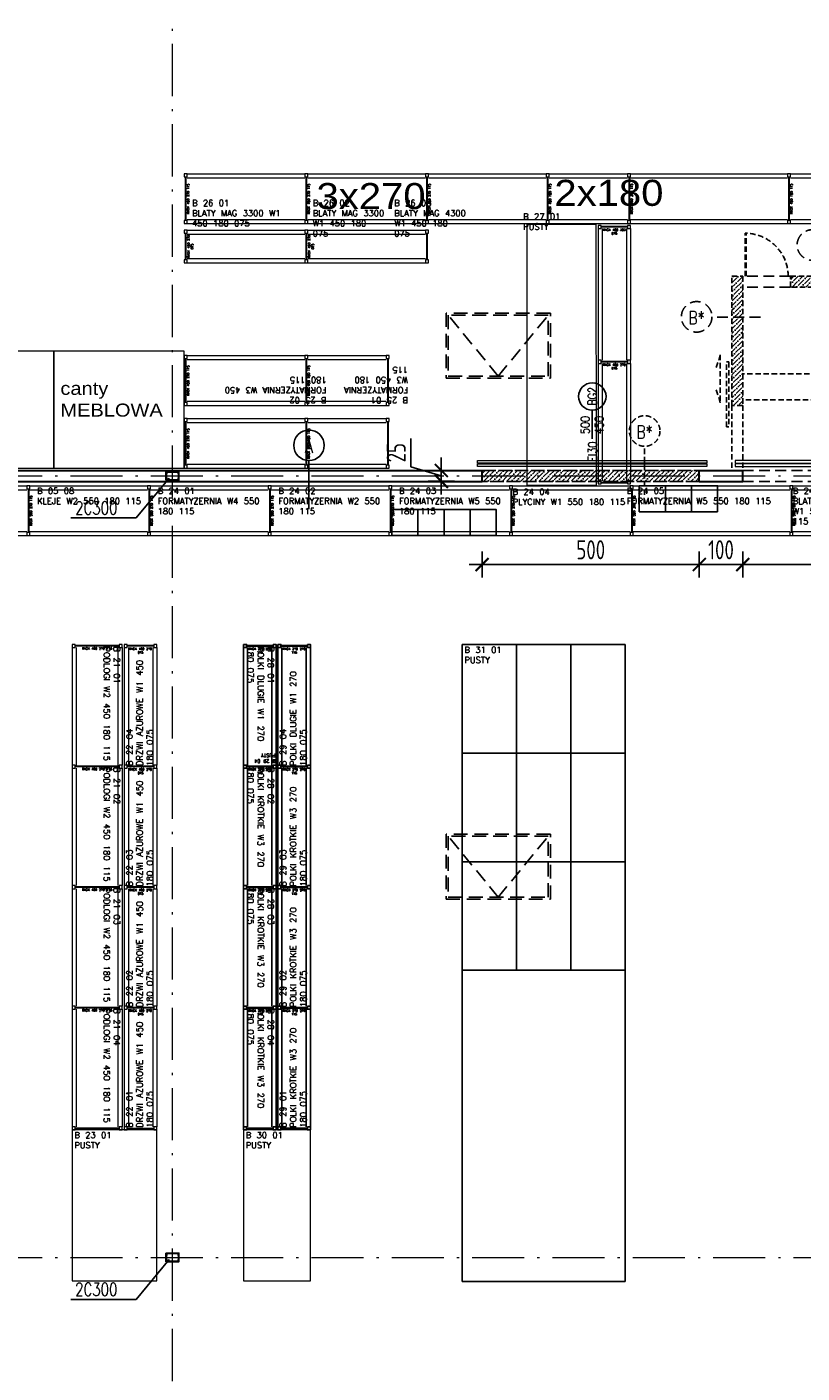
# Model space of a CAD drawing. Extents: x 153948 to 285449, y -89387 to -60195.
# Tile 64 of 108: x 257425 to 259210, y -78706 to -75605. Entities that reach past the tile are written whole.
import ezdxf
from ezdxf.enums import TextEntityAlignment as Align

# ---------------------------------------------------------------- set-up
doc = ezdxf.new("R2010")
doc.units = 0
doc.header["$LTSCALE"] = 100
doc.header["$MEASUREMENT"] = 0
doc.header["$PDMODE"] = 1
for name, pattern in [('ACAD_ISO10W100', [18.5, 12, -3, 0.5, -3]), ('DASHED2', [0.375, 0.25, -0.125]), ('HIDDEN2', [4.7625, 3.175, -1.5875])]:
    doc.linetypes.add(name, pattern=pattern)
doc.layers.get('0').update_dxf_attribs({"linetype": 'CONTINUOUS'})
doc.layers.get('DEFPOINTS').update_dxf_attribs({"linetype": 'CONTINUOUS'})
for name, color, linetype in [('1', 2, 'CONTINUOUS'), ('ALUMINIUM1', 5, 'CONTINUOUS'), ('info', 8, 'CONTINUOUS'), ('K-STA', 2, 'CONTINUOUS'), ('mago', 7, 'CONTINUOUS'), ('NADPROŻA', 8, 'DASHED2'), ('R-----OP', 2, 'CONTINUOUS'), ('RS Minimasa VBA', 7, 'CONTINUOUS'), ('TEXT', 11, 'CONTINUOUS'), ('WYBURZENIA', 9, 'DASHED2'), ('WYMIARY', 1, 'CONTINUOUS'), ('ŚWIETLIK', 2, 'CONTINUOUS')]:
    doc.layers.add(name, color=color, linetype=linetype)
for name, color, linetype, lineweight in [('ALUMINIUM', 5, 'CONTINUOUS', 13), ('CEGLA', 4, 'CONTINUOUS', 30), ('OSIE', 8, 'ACAD_ISO10W100', 15), ('R450', 1, 'CONTINUOUS', 13), ('RAK 140', 7, 'CONTINUOUS', 13), ('RAK 270', 5, 'CONTINUOUS', 13), ('RS REGAŁY', 7, 'CONTINUOUS', 13)]:
    doc.layers.add(name, color=color, linetype=linetype, lineweight=lineweight)
doc.layers.add('RAK_140', color=2, linetype='CONTINUOUS', lineweight=13, true_color=0xffff00)
doc.styles.add('arial', font='arial.ttf', dxfattribs={"width": 1.1})
doc.styles.add('DYBY-NORMALNY-0-8-N', font='ROMANS.SHX', dxfattribs={"width": 0.8})
doc.styles.get("Standard").update_dxf_attribs({"font": 'txt.shx'})
doc.styles.add('STYLE2', font='isocp.shx', dxfattribs={"width": 0.8})
doc.styles.add('TXT3', font='SIMPLEX.SHX', dxfattribs={"width": 0.75, "height": 40})
doc.dimstyles.new('KRESKI_100', dxfattribs={"dimscale": 20, "dimtxt": 2.2, "dimasz": 1.5, "dimexe": 1.5, "dimexo": 1.5, "dimgap": 0.6, "dimtad": 1, "dimdec": 1, "dimrnd": 0.5, "dimdsep": 46, "dimtxsty": 'STYLE2', "dimblk1": 'ARCHTICK', "dimblk2": 'ARCHTICK', "dimsah": 1, "dimcen": 2.5, "dimdle": 1.5, "dimclrd": 10, "dimclre": 10, "dimclrt": 15, "dimadec": 0, "dimazin": 0, "dimtfac": 1, "dimtdec": 1, "dimtmove": 1, "dimatfit": 3, "dimldrblk": 'ARCHTICK', "dimfxl": 1.5, "dimfxlon": 1, "dimtolj": 1, "dimtzin": 0, "dimarcsym": 0})

# ---------------------------------------------------------------- blocks, each defined once
blk = doc.blocks.new('SC300X2')
at = {"layer": '1'}
for points in [[(-15, 10), (-15, 0), (-13.8, 0), (-13.2, 8.1, -0.391021), (-12.2, 9), (12.2, 9, -0.391021), (13.2, 8.1), (13.8, 0), (15, 0), (15, 10)], [(-15, -10), (-15, 0), (-13.8, 0), (-13.2, -8.1, 0.391021), (-12.2, -9), (12.2, -9, 0.391021), (13.2, -8.1), (13.8, 0), (15, 0), (15, -10)]]:
    blk.add_lwpolyline(points, format="xyb", close=True, dxfattribs=at)
blk = doc.blocks.new('_ARCHTICK')
at = {"color": 0, "linetype": 'ByBlock', "const_width": 0.15}
blk.add_lwpolyline([(-0.5, -0.5), (0.5, 0.5)], dxfattribs=at)
blk = doc.blocks.new('*D197')
at = {"layer": 'DEFPOINTS', "color": 0, "ltscale": 0.1, "transparency": 16777216}
for p in [(258379.4, -76652), (258473.4, -76627), (258473.4, -76652)]:
    blk.add_point(p, dxfattribs=at)
at = {"layer": 'WYMIARY', "color": 10, "lineweight": -2, "ltscale": 0.1, "transparency": 16777216}
for p, q in [((258309.4, -76618.5), (258309.4, -76553.5)), ((258379.4, -76639.5), (258309.4, -76618.5)), ((258379.4, -76597), (258379.4, -76682)), ((258409.4, -76627), (258349.4, -76627)), ((258409.4, -76652), (258349.4, -76652))]:
    blk.add_line(p, q, dxfattribs=at)
at = {"layer": 'WYMIARY', "color": 10, "lineweight": -2, "ltscale": 0.1, "transparency": 16777216, "xscale": 30, "yscale": 30, "zscale": 30}
for p, rotation in [((258379.4, -76627), 90), ((258379.4, -76652), 270)]:
    blk.add_blockref('_ARCHTICK', p, dxfattribs=dict(at, rotation=rotation))
at = {"layer": 'WYMIARY', "color": 15, "ltscale": 0.1, "transparency": 16777216, "insert": (258275.4, -76586), "char_height": 44, "attachment_point": 5, "rotation": 90, "style": 'STYLE2'}
blk.add_mtext('\\A1;25', dxfattribs=at)
blk = doc.blocks.new('ODN')
blk.add_lwpolyline([(0, 66.1), (0, 0)])
blk.add_circle((0.5, 97.6), 31.5)
at = {"style": 'DYBY-NORMALNY-0-8-N', "width": 0.8}
blk.add_attdef('SZEROKOSC', text='', height=20, rotation=90, dxfattribs=at).set_placement((0, 31.8), align=Align.BOTTOM_CENTER)
blk.add_attdef('TYP', text='', height=20, rotation=90, dxfattribs=at).set_placement((0.5, 97.9), align=Align.MIDDLE_CENTER)
blk.add_attdef('WYSOKOSC', text='', height=20, rotation=90, dxfattribs=at).set_placement((6.3, 31.8), align=Align.TOP_CENTER)
blk.add_attdef('ODPORNOSC', text='', height=20, rotation=90, dxfattribs=at).set_placement((1.2, -81.2), align=Align.MIDDLE_LEFT)
blk = doc.blocks.new('*D464')
at = {"layer": 'DEFPOINTS', "color": 0, "ltscale": 0.1, "transparency": 16777216}
for p in [(258473.4, -76652.1), (258973.4, -76652.1), (258973.4, -76843.7)]:
    blk.add_point(p, dxfattribs=at)
at = {"layer": 'WYMIARY', "color": 10, "lineweight": -2, "ltscale": 0.1, "transparency": 16777216}
for p, q in [((258473.4, -76813.7), (258473.4, -76873.7)), ((258973.4, -76813.7), (258973.4, -76873.7)), ((258443.4, -76843.7), (259003.4, -76843.7))]:
    blk.add_line(p, q, dxfattribs=at)
at = {"layer": 'WYMIARY', "color": 10, "lineweight": -2, "ltscale": 0.1, "transparency": 16777216, "xscale": 30, "yscale": 30, "zscale": 30, "rotation": 180}
blk.add_blockref('_ARCHTICK', (258473.4, -76843.7), dxfattribs=at)
at = {"layer": 'WYMIARY', "color": 10, "lineweight": -2, "ltscale": 0.1, "transparency": 16777216, "xscale": 30, "yscale": 30, "zscale": 30}
blk.add_blockref('_ARCHTICK', (258973.4, -76843.7), dxfattribs=at)
at = {"layer": 'WYMIARY', "color": 15, "ltscale": 0.1, "transparency": 16777216, "insert": (258723.4, -76809.7), "char_height": 44, "attachment_point": 5, "style": 'STYLE2'}
blk.add_mtext('\\A1;500', dxfattribs=at)
blk = doc.blocks.new('*D465')
at = {"layer": 'DEFPOINTS', "color": 0, "ltscale": 0.1, "transparency": 16777216}
for p in [(258973.4, -76652.1), (259073.4, -76652), (259073.4, -76843.7)]:
    blk.add_point(p, dxfattribs=at)
at = {"layer": 'WYMIARY', "color": 10, "lineweight": -2, "ltscale": 0.1, "transparency": 16777216}
for p, q in [((258973.4, -76813.7), (258973.4, -76873.7)), ((259073.4, -76813.7), (259073.4, -76873.7)), ((258943.4, -76843.7), (259103.4, -76843.7))]:
    blk.add_line(p, q, dxfattribs=at)
at = {"layer": 'WYMIARY', "color": 10, "lineweight": -2, "ltscale": 0.1, "transparency": 16777216, "xscale": 30, "yscale": 30, "zscale": 30, "rotation": 180}
blk.add_blockref('_ARCHTICK', (258973.4, -76843.7), dxfattribs=at)
at = {"layer": 'WYMIARY', "color": 10, "lineweight": -2, "ltscale": 0.1, "transparency": 16777216, "xscale": 30, "yscale": 30, "zscale": 30}
blk.add_blockref('_ARCHTICK', (259073.4, -76843.7), dxfattribs=at)
at = {"layer": 'WYMIARY', "color": 15, "ltscale": 0.1, "transparency": 16777216, "insert": (259023.4, -76809.7), "char_height": 44, "attachment_point": 5, "style": 'STYLE2'}
blk.add_mtext('\\A1;100', dxfattribs=at)
blk = doc.blocks.new('*D489')
at = {"layer": 'DEFPOINTS', "color": 0, "ltscale": 0.1, "transparency": 16777216}
for p in [(259073.4, -76652), (259473.4, -76652), (259473.4, -76843.7)]:
    blk.add_point(p, dxfattribs=at)
at = {"layer": 'WYMIARY', "color": 10, "lineweight": -2, "ltscale": 0.1, "transparency": 16777216}
for p, q in [((259073.4, -76813.7), (259073.4, -76873.7)), ((259473.4, -76813.7), (259473.4, -76873.7)), ((259043.4, -76843.7), (259503.4, -76843.7))]:
    blk.add_line(p, q, dxfattribs=at)
at = {"layer": 'WYMIARY', "color": 10, "lineweight": -2, "ltscale": 0.1, "transparency": 16777216, "xscale": 30, "yscale": 30, "zscale": 30, "rotation": 180}
blk.add_blockref('_ARCHTICK', (259073.4, -76843.7), dxfattribs=at)
at = {"layer": 'WYMIARY', "color": 10, "lineweight": -2, "ltscale": 0.1, "transparency": 16777216, "xscale": 30, "yscale": 30, "zscale": 30}
blk.add_blockref('_ARCHTICK', (259473.4, -76843.7), dxfattribs=at)
at = {"layer": 'WYMIARY', "color": 15, "ltscale": 0.1, "transparency": 16777216, "insert": (259273.4, -76809.7), "char_height": 44, "attachment_point": 5, "style": 'STYLE2'}
blk.add_mtext('\\A1;400', dxfattribs=at)
blk = doc.blocks.new('RACK 450 270 115')
at = {"color": 1}
for p, q in [((2.75, 108), (2.75, 7)), ((4.25, 108), (4.25, 7)), ((7, 115), (277.8, 115)), ((7, 105.5), (277.8, 105.5)), ((7, 9.5), (277.8, 9.5)), ((7, 0), (277.8, 0))]:
    blk.add_line(p, q, dxfattribs=at)
for points in [[(0, 108), (7, 108), (7, 115), (0, 115)], [(0, 0), (7, 0), (7, 7), (0, 7)]]:
    blk.add_lwpolyline(points, close=True, dxfattribs=at)
at = {"color": 1, "insert": (9.25, 57.5), "char_height": 5, "width": 101, "attachment_point": 5, "rotation": 90}
blk.add_mtext('RACK 450 270 115', dxfattribs=at)
blk = doc.blocks.new('RACK 450 180 115')
at = {"color": 1}
for p, q in [((2.75, 108), (2.75, 7)), ((4.25, 108), (4.25, 7)), ((7, 115), (187.8, 115)), ((7, 105.5), (187.8, 105.5)), ((7, 9.5), (187.8, 9.5)), ((7, 0), (187.8, 0))]:
    blk.add_line(p, q, dxfattribs=at)
for points in [[(0, 108), (7, 108), (7, 115), (0, 115)], [(0, 0), (7, 0), (7, 7), (0, 7)]]:
    blk.add_lwpolyline(points, close=True, dxfattribs=at)
at = {"color": 1, "insert": (9.25, 57.5), "char_height": 5, "width": 101, "attachment_point": 5, "rotation": 90}
blk.add_mtext('RACK 450 180 115', dxfattribs=at)
blk = doc.blocks.new('NOGA RACK 450 007 115')
at = {"color": 1}
for p, q in [((2.75, 108), (2.75, 7)), ((4.25, 108), (4.25, 7))]:
    blk.add_line(p, q, dxfattribs=at)
for points in [[(0, 108), (7, 108), (7, 115), (0, 115)], [(0, 0), (7, 0), (7, 7), (0, 7)]]:
    blk.add_lwpolyline(points, close=True, dxfattribs=at)
blk = doc.blocks.new('NOGA RACK 450 007 075')
at = {"color": 1}
for p, q in [((2.8, 68), (2.8, 7)), ((4.2, 68), (4.2, 7))]:
    blk.add_line(p, q, dxfattribs=at)
for points in [[(0, 68), (7, 68), (7, 75), (0, 75)], [(0, 0), (7, 0), (7, 7), (0, 7)]]:
    blk.add_lwpolyline(points, close=True, dxfattribs=at)
blk = doc.blocks.new('RACK 550 270 115')
at = {"color": 6}
for p, q in [((2.75, 108), (2.75, 7)), ((4.25, 108), (4.25, 7)), ((7, 115), (277.8, 115)), ((7, 105.5), (277.8, 105.5)), ((7, 9.5), (277.8, 9.5)), ((7, 0), (277.8, 0))]:
    blk.add_line(p, q, dxfattribs=at)
for points in [[(0, 108), (7, 108), (7, 115), (0, 115)], [(0, 0), (7, 0), (7, 7), (0, 7)]]:
    blk.add_lwpolyline(points, close=True, dxfattribs=at)
at = {"color": 6, "insert": (9.25, 57.5), "char_height": 5, "width": 101, "attachment_point": 5, "rotation": 90}
blk.add_mtext('RACK 550 270 115', dxfattribs=at)
blk = doc.blocks.new('RACK 450 270 075')
at = {"color": 1}
for p, q in [((2.75, 68), (2.75, 7)), ((4.25, 68), (4.25, 7)), ((7, 75), (277.8, 75)), ((7, 65.5), (277.8, 65.5)), ((7, 9.5), (277.8, 9.5)), ((7, 0), (277.8, 0))]:
    blk.add_line(p, q, dxfattribs=at)
for points in [[(0, 68), (7, 68), (7, 75), (0, 75)], [(0, 0), (7, 0), (7, 7), (0, 7)]]:
    blk.add_lwpolyline(points, close=True, dxfattribs=at)
at = {"color": 1, "insert": (14.25, 37.5), "char_height": 5, "width": 61, "attachment_point": 5, "rotation": 90}
blk.add_mtext('RACK 450 270 075', dxfattribs=at)
blk = doc.blocks.new('RACK 270 270 075')
at = {"color": 5}
for p, q in [((2.75, 68), (2.75, 7)), ((4.25, 68), (4.25, 7)), ((7, 75), (277.8, 75)), ((7, 65.5), (277.8, 65.5)), ((7, 9.5), (277.8, 9.5)), ((7, 0), (277.8, 0))]:
    blk.add_line(p, q, dxfattribs=at)
for points in [[(0, 68), (7, 68), (7, 75), (0, 75)], [(0, 0), (7, 0), (7, 7), (0, 7)]]:
    blk.add_lwpolyline(points, close=True, dxfattribs=at)
at = {"color": 5, "insert": (14.25, 37.5), "char_height": 5, "width": 61, "attachment_point": 5, "rotation": 90}
blk.add_mtext('RACK 270 270 115', dxfattribs=at)
blk = doc.blocks.new('NOGA RACK 270 007 075')
at = {"color": 5}
for p, q in [((2.8, 68), (2.8, 7)), ((4.2, 68), (4.2, 7))]:
    blk.add_line(p, q, dxfattribs=at)
for points in [[(0, 68), (7, 68), (7, 75), (0, 75)], [(0, 0), (7, 0), (7, 7), (0, 7)]]:
    blk.add_lwpolyline(points, close=True, dxfattribs=at)
blk = doc.blocks.new('RACK 550 360 115')
at = {"color": 6}
for p, q in [((2.75, 108), (2.75, 7)), ((4.25, 108), (4.25, 7)), ((7, 115), (367.8, 115)), ((7, 105.5), (367.8, 105.5)), ((7, 9.5), (367.8, 9.5)), ((7, 0), (367.8, 0))]:
    blk.add_line(p, q, dxfattribs=at)
for points in [[(0, 108), (7, 108), (7, 115), (0, 115)], [(0, 0), (7, 0), (7, 7), (0, 7)]]:
    blk.add_lwpolyline(points, close=True, dxfattribs=at)
at = {"color": 6, "insert": (9.25, 57.5), "char_height": 5, "width": 101, "attachment_point": 5, "rotation": 90}
blk.add_mtext('RACK 550 360 115', dxfattribs=at)
blk = doc.blocks.new('RACK 550 180 115')
at = {"color": 6}
for p, q in [((2.75, 108), (2.75, 7)), ((4.25, 108), (4.25, 7)), ((7, 115), (187.8, 115)), ((7, 105.5), (187.8, 105.5)), ((7, 9.5), (187.8, 9.5)), ((7, 0), (187.8, 0))]:
    blk.add_line(p, q, dxfattribs=at)
for points in [[(0, 108), (7, 108), (7, 115), (0, 115)], [(0, 0), (7, 0), (7, 7), (0, 7)]]:
    blk.add_lwpolyline(points, close=True, dxfattribs=at)
at = {"color": 6, "insert": (9.25, 57.5), "char_height": 5, "width": 101, "attachment_point": 5, "rotation": 90}
blk.add_mtext('RACK 550 180 115', dxfattribs=at)
blk = doc.blocks.new('RACK 450 360 115')
at = {"color": 1}
for p, q in [((2.75, 108), (2.75, 7)), ((4.25, 108), (4.25, 7)), ((7, 115), (367.8, 115)), ((7, 105.5), (367.8, 105.5)), ((7, 9.5), (367.8, 9.5)), ((7, 0), (367.8, 0))]:
    blk.add_line(p, q, dxfattribs=at)
for points in [[(0, 108), (7, 108), (7, 115), (0, 115)], [(0, 0), (7, 0), (7, 7), (0, 7)]]:
    blk.add_lwpolyline(points, close=True, dxfattribs=at)
at = {"color": 1, "insert": (9.25, 57.5), "char_height": 5, "width": 101, "attachment_point": 5, "rotation": 90}
blk.add_mtext('RACK 450 360 115', dxfattribs=at)
blk = doc.blocks.new('RACK 450 303 075')
at = {"color": 1}
for p, q in [((2.75, 68), (2.75, 7)), ((4.25, 68), (4.25, 7)), ((7, 75), (310.8, 75)), ((7, 65.5), (310.8, 65.5)), ((7, 9.5), (310.8, 9.5)), ((7, 0), (310.8, 0))]:
    blk.add_line(p, q, dxfattribs=at)
for points in [[(0, 68), (7, 68), (7, 75), (0, 75)], [(0, 0), (7, 0), (7, 7), (0, 7)]]:
    blk.add_lwpolyline(points, close=True, dxfattribs=at)
at = {"color": 1, "insert": (14.25, 37.5), "char_height": 5, "width": 61, "attachment_point": 5, "rotation": 90}
blk.add_mtext('RACK 450 303 075', dxfattribs=at)

msp = doc.modelspace()

# ---------------------------------------------------------------- hatches: boundary and pattern name
at = {"layer": 'WYBURZENIA', "ltscale": 0.1}
h = msp.add_hatch(dxfattribs=at)
h.set_pattern_fill('ANSI36', color=256, scale=60, style=0)
h.paths.add_polyline_path([(259048.4, -76179.55), (259073.4, -76179.55), (259073.4, -76477.05), (259048.4, -76477.05)])
h = msp.add_hatch(dxfattribs=at)
h.set_pattern_fill('ANSI36', color=256, scale=60, style=0)
h.set_pattern_definition([(45, (73.718, 94.899), (3.97747564, 14.58407736), [18.75, -3.75, 0, -3.75])])
h.paths.add_polyline_path([(259183.43, -76179.5), (259573.4, -76179.5), (259573.4, -76204.55), (259183.4, -76204.55)])
h = msp.add_hatch(dxfattribs=at)
h.set_pattern_fill('ANSI36', color=256, scale=60, style=0)
h.set_pattern_definition([(45, (-636.307, -352.6484), (3.97747564, 14.58407736), [18.75, -3.75, 0, -3.75])])
h.paths.add_polyline_path([(258473.4, -76627.05), (258973.4, -76627.05), (258973.4, -76652.09), (258473.38, -76652.09)])

# ---------------------------------------------------------------- linework, layer by layer
at = {"layer": 'ALUMINIUM'}
for points in [[(258990.61, -76609.9), (258462.52, -76609.9), (258462.52, -76604.31), (258990.61, -76604.31)], [(258990.61, -76617.6), (258462.52, -76617.6), (258462.52, -76612.01), (258990.61, -76612.01)], [(259056.2, -76609.9), (259508.09, -76609.9), (259508.09, -76604.31), (259056.2, -76604.31)], [(259056.2, -76617.6), (259508.09, -76617.6), (259508.09, -76612.01), (259056.2, -76612.01)]]:
    msp.add_lwpolyline(points, close=True, dxfattribs=at)
at = {"layer": 'CEGLA', "ltscale": 0.1}
for p, q in [((254680.4, -76627.05), (258473.4, -76627.05)), ((254680.4, -76652.05), (258473.4, -76652.05)), ((258973.4, -76627.05), (259048.4, -76627.05)), ((258973.4, -76652.05), (259073.4, -76652.05)), ((259048.4, -76627.05), (259073.4, -76627.05))]:
    msp.add_line(p, q, dxfattribs=at)
at = {"layer": 'CEGLA', "ltscale": 0.5}
for p, q in [((258473.4, -76652.05), (258473.4, -76627.05)), ((258973.4, -76652.05), (258973.4, -76627.05)), ((259048.4, -76627.05), (259048.4, -76627.05)), ((259073.4, -76652.05), (259073.4, -76627.05))]:
    msp.add_line(p, q, dxfattribs=at)
at = {"layer": 'info', "lineweight": -3}
for points in [[(258895.29, -76722.05), (258895.29, -76662.05), (258835.29, -76662.05), (258835.29, -76722.05)], [(258955.29, -76722.05), (258955.29, -76662.05), (258895.29, -76662.05), (258895.29, -76722.05)], [(259015.29, -76722.05), (259015.29, -76662.05), (258955.29, -76662.05), (258955.29, -76722.05)], [(258265.69, -76777.05), (258325.69, -76777.05), (258325.69, -76717.05), (258265.69, -76717.05)], [(258325.69, -76777.05), (258385.69, -76777.05), (258385.69, -76717.05), (258325.69, -76717.05)], [(258385.69, -76777.05), (258445.69, -76777.05), (258445.69, -76717.05), (258385.69, -76717.05)], [(258445.69, -76777.05), (258505.69, -76777.05), (258505.69, -76717.05), (258445.69, -76717.05)]]:
    msp.add_lwpolyline(points, close=True, dxfattribs=at)
at = {"layer": 'NADPROŻA'}
for points in [[(258473.4, -76627.05), (258973.4, -76627.05), (258973.4, -76652.05), (258473.4, -76652.05)], [(259073.4, -76627.05), (259473.4, -76627.05), (259473.4, -76652.05), (259073.4, -76652.05)]]:
    msp.add_lwpolyline(points, close=True, dxfattribs=at)
at = {"layer": 'OSIE', "ltscale": 0.1}
for p, q in [((257760.4, -86679.55), (257760.4, -73374.65)), ((247720.4, -76639.55), (263229.19, -76639.55)), ((247720.4, -78439.55), (263229.19, -78439.55))]:
    msp.add_line(p, q, dxfattribs=at)
at = {"layer": 'R-----OP'}
msp.add_line((258074.29, -76715.98), (258074.29, -76604.24), dxfattribs=at)
msp.add_circle((258074.68, -76569.06), 35.19, dxfattribs=at)
at = {"layer": 'R450'}
for points in [[(257187.09, -76622.05), (257487.09, -76622.05), (257487.09, -76352.05), (257187.09, -76352.05)], [(257487.09, -76622.05), (257787.09, -76622.05), (257787.09, -76352.05), (257487.09, -76352.05)]]:
    msp.add_lwpolyline(points, close=True, dxfattribs=at)
at = {"layer": 'RAK 140'}
for points in [[(257724.42, -78145.92), (257529.42, -78145.92), (257529.42, -78493.72), (257724.42, -78493.72)], [(258077.94, -78145.92), (257923.94, -78145.92), (257923.94, -78493.72), (258077.94, -78493.72)]]:
    msp.add_lwpolyline(points, close=True, dxfattribs=at)
at = {"layer": 'RAK 270'}
msp.add_lwpolyline([(258736.43, -76660.45), (258736.29, -76060.45), (258576.29, -76060.45), (258576.43, -76660.45)], close=True, dxfattribs=at)
at = {"layer": 'RAK_140', "color": 7, "lineweight": -3}
for points in [[(258427.69, -77028.15), (258427.69, -77278.15), (258552.69, -77278.15), (258552.69, -77028.15)], [(258552.69, -77028.15), (258552.69, -77278.15), (258677.69, -77278.15), (258677.69, -77028.15)], [(258677.69, -77028.15), (258677.69, -77278.15), (258802.69, -77278.15), (258802.69, -77028.15)], [(258427.69, -77278.15), (258427.69, -77528.15), (258552.69, -77528.15), (258552.69, -77278.15)], [(258552.69, -77278.15), (258552.69, -77528.15), (258677.69, -77528.15), (258677.69, -77278.15)], [(258677.69, -77278.15), (258677.69, -77528.15), (258802.69, -77528.15), (258802.69, -77278.15)], [(258427.69, -77528.15), (258427.69, -77778.15), (258552.69, -77778.15), (258552.69, -77528.15)], [(258552.69, -77528.15), (258552.69, -77778.15), (258677.69, -77778.15), (258677.69, -77528.15)], [(258677.69, -77528.15), (258677.69, -77778.15), (258802.69, -77778.15), (258802.69, -77528.15)], [(258427.69, -78495.15), (258802.69, -78495.15), (258802.69, -77778.15), (258427.69, -77778.15)]]:
    msp.add_lwpolyline(points, close=True, dxfattribs=at)
at = {"layer": 'TEXT'}
for p, q in [((257677.03, -76736.45), (257752.9, -76644.55)), ((257526.36, -76736.45), (257677.03, -76736.45)), ((257677.03, -78536.45), (257752.9, -78444.55)), ((257526.36, -78536.45), (257677.03, -78536.45))]:
    msp.add_line(p, q, dxfattribs=at)
at = {"layer": 'WYBURZENIA', "ltscale": 0.5}
for p, q in [((259078.93, -76179.55), (259078.93, -76080.55)), ((259081.13, -76179.55), (259081.13, -76080.57)), ((259021.72, -76360.66), (259012.6, -76390.11)), ((259021.72, -76360.66), (259021.72, -76470.92)), ((259321.23, -76404.38), (259073.4, -76404.38)), ((259021.72, -76470.92), (259012.6, -76441.47)), ((259374.16, -76464.38), (259073.4, -76464.38)), ((259048.4, -76477.05), (259048.4, -76627.05)), ((259073.4, -76477.05), (259073.4, -76627.05)), ((258847.29, -76683), (258847.29, -76571.26))]:
    msp.add_line(p, q, dxfattribs=at)
at = {"layer": 'WYBURZENIA'}
for p, q in [((259183.4, -76179.55), (259073.4, -76179.55)), ((259183.4, -76204.55), (259073.4, -76204.55)), ((259114.21, -76273.5), (259002.47, -76273.5))]:
    msp.add_line(p, q, dxfattribs=at)
at = {"layer": 'WYBURZENIA', "ltscale": 0.5}
for points in [[(259048.4, -76179.55), (259073.4, -76179.55), (259073.4, -76477.05), (259048.4, -76477.05)], [(259183.43, -76179.5), (259573.4, -76179.5), (259573.4, -76204.55), (259183.4, -76204.55)], [(259041.32, -76376.93), (259041.32, -76526.73), (259035.73, -76526.73), (259035.73, -76376.93)], [(258473.4, -76627.05), (258973.4, -76627.05), (258973.4, -76652.09), (258473.38, -76652.09)]]:
    msp.add_lwpolyline(points, close=True, dxfattribs=at)
at = {"layer": 'WYBURZENIA'}
for centre in [(259233.75, -76107.56), (258967.29, -76273.11)]:
    msp.add_circle(centre, 35.19, dxfattribs=at)
at = {"layer": 'WYBURZENIA', "ltscale": 0.5}
msp.add_circle((258847.68, -76536.08), 35.19, dxfattribs=at)
msp.add_arc((259078.93, -76179.55), 99, 0, 90, dxfattribs=at)
at = {"layer": 'ŚWIETLIK', "linetype": 'HIDDEN2', "ltscale": 0.1}
for p, q in [((258510.4, -76409.55), (258395.4, -76269.55)), ((258510.4, -76409.55), (258625.4, -76269.55)), ((258510.4, -77609.55), (258395.4, -77469.55)), ((258510.4, -77609.55), (258625.4, -77469.55))]:
    msp.add_line(p, q, dxfattribs=at)
for points in [[(258390.4, -76414.55), (258630.4, -76414.55), (258630.4, -76264.55), (258390.4, -76264.55)], [(258395.4, -76409.55), (258625.4, -76409.55), (258625.4, -76269.55), (258395.4, -76269.55)], [(258390.4, -77614.55), (258630.4, -77614.55), (258630.4, -77464.55), (258390.4, -77464.55)], [(258395.4, -77609.55), (258625.4, -77609.55), (258625.4, -77469.55), (258395.4, -77469.55)]]:
    msp.add_lwpolyline(points, close=True, dxfattribs=at)

# ---------------------------------------------------------------- block references
at = {"rotation": 270}
for name, p in [('RACK 270 270 075', (257923.94, -77027.72)), ('RACK 270 270 075', (258002.94, -77027.72)), ('RACK 270 270 075', (257923.94, -77305.52)), ('RACK 270 270 075', (258002.94, -77305.52)), ('RACK 270 270 075', (257923.94, -77583.32)), ('RACK 270 270 075', (258002.94, -77583.32)), ('RACK 270 270 075', (257923.94, -77861.12)), ('RACK 270 270 075', (258002.94, -77861.12)), ('NOGA RACK 270 007 075', (257923.94, -78138.92)), ('NOGA RACK 270 007 075', (258002.94, -78138.92))]:
    msp.add_blockref(name, p, dxfattribs=at)
at = {"layer": 'ALUMINIUM1'}
ref = msp.add_blockref('ODN', (258726.57, -76553.98), dxfattribs=at)
ref.add_attrib('TYP', 'BG2', dxfattribs={"layer": '0', "height": 20, "rotation": 90, "style": 'DYBY-NORMALNY-0-8-N', "width": 0.8}).set_placement((258727.05, -76456.08), align=Align.MIDDLE_CENTER)
ref.add_attrib('SZEROKOSC', '500', dxfattribs={"layer": '0', "height": 20, "rotation": 90, "style": 'DYBY-NORMALNY-0-8-N', "width": 0.8}).set_placement((258726.57, -76522.18), align=Align.BOTTOM_CENTER)
ref.add_attrib('WYSOKOSC', '450', dxfattribs={"layer": '0', "height": 20, "rotation": 90, "style": 'DYBY-NORMALNY-0-8-N', "width": 0.8}).set_placement((258732.87, -76522.18), align=Align.TOP_CENTER)
ref.add_attrib('ODPORNOSC', 'EI30', dxfattribs={"layer": '0', "height": 20, "rotation": 90, "style": 'DYBY-NORMALNY-0-8-N', "width": 0.8}).set_placement((258727.8, -76606.51), align=Align.MIDDLE_LEFT)
at = {"layer": 'K-STA', "ltscale": 0.5}
for p in [(257760.4, -76639.55), (257760.4, -78439.55)]:
    msp.add_blockref('SC300X2', p, dxfattribs=at)
at = {"layer": 'RS REGAŁY'}
for name, p in [('RACK 450 270 115', (257787.09, -76058.45)), ('RACK 450 270 115', (258064.89, -76058.45)), ('RACK 450 270 115', (258342.69, -76058.45)), ('RACK 450 180 115', (258620.49, -76058.45)), ('RACK 450 360 115', (258808.29, -76058.45)), ('RACK 450 180 115', (259176.09, -76058.45)), ('RACK 450 270 075', (257787.09, -76148.45)), ('RACK 450 270 075', (258064.89, -76148.45)), ('NOGA RACK 450 007 075', (258342.69, -76148.45)), ('RACK 450 270 115', (257787.09, -76477.05)), ('RACK 450 180 115', (258064.89, -76477.05)), ('NOGA RACK 450 007 115', (258252.69, -76477.05)), ('RACK 450 270 115', (257787.09, -76622.05)), ('RACK 450 180 115', (258064.89, -76622.05)), ('NOGA RACK 450 007 115', (258252.69, -76622.05)), ('RACK 550 270 115', (257147.49, -76777.05)), ('RACK 550 270 115', (257425.29, -76777.05)), ('RACK 550 270 115', (257703.09, -76777.05)), ('RACK 550 270 115', (257980.89, -76777.05)), ('RACK 550 270 115', (258258.69, -76777.05)), ('RACK 550 270 115', (258536.49, -76777.05)), ('RACK 550 360 115', (258814.29, -76777.05)), ('RACK 550 180 115', (259182.09, -76777.05))]:
    msp.add_blockref(name, p, dxfattribs=at)
for name, p, rotation in [('RACK 450 303 075', (258740.29, -76062.45), 270), ('RACK 450 270 075', (258740.29, -76373.25), 270), ('NOGA RACK 450 007 075', (258815.29, -76658.05), 90), ('RACK 450 270 115', (257529.42, -77027.72), 270), ('RACK 450 270 075', (257649.42, -77027.72), 270), ('RACK 450 270 115', (257529.42, -77305.52), 270), ('RACK 450 270 075', (257649.42, -77305.52), 270), ('RACK 450 270 115', (257529.42, -77583.32), 270), ('RACK 450 270 075', (257649.42, -77583.32), 270), ('RACK 450 270 115', (257529.42, -77861.12), 270), ('RACK 450 270 075', (257649.42, -77861.12), 270), ('NOGA RACK 450 007 115', (257529.42, -78138.92), 270), ('NOGA RACK 450 007 075', (257724.42, -78145.92), 90)]:
    msp.add_blockref(name, p, dxfattribs=dict(at, rotation=rotation))

# ---------------------------------------------------------------- texts
at = {"layer": 'mago', "width": 672.04, "attachment_point": 1, "style": 'arial'}
for s, insert, char_height in [('3x270', (258092, -75964.89), 60), ('2x180', (258639.67, -75957.49), 60), ('canty \\PMEBLOWA', (257502.38, -76422.88), 30)]:
    msp.add_mtext(s, dxfattribs=dict(at, insert=insert, char_height=char_height))
at = {"layer": 'R-----OP', "style": 'DYBY-NORMALNY-0-8-N', "width": 0.8}
msp.add_text('A', height=30, dxfattribs=at).set_placement((258074.27, -76571.17), align=Align.MIDDLE)
at = {"layer": 'RS Minimasa VBA', "char_height": 14, "attachment_point": 1}
for s, insert, width in [('B 26 01^M^JBLATY MAG 3300 W1 450 180 075', (257805.4, -76003.91), 272.8), ('B 26 02^M^JBLATY MAG 3300 W1 450 180 075', (258083.2, -76003.91), 182.8), ('B 26 03^M^JBLATY MAG 4300 W1 450 180 075', (258271, -76003.91), 182.8), ('B 27 01^M^JPUSTY', (258567.88, -76035.03), 155), ('B 05 08^M^JKLEJE W2 550 180 115', (257448.49, -76667.05), 272.8), ('B 24 01^M^JFORMATYZERNIA W4 550 180 115', (257726.29, -76667.05), 272.8), ('B 24 02^M^JFORMATYZERNIA W2 550 180 115', (258004.09, -76667.05), 272.8), ('B 24 03^M^JFORMATYZERNIA W5 550 180 115', (258281.89, -76667.05), 272.8), ('B 24 04^M^JPLYCINY W1 550 180 115', (258543.49, -76669.05), 277.8), ('B 24 05^M^JFORMATYZERNIA W5 550 180 115', (258806.69, -76667.05), 362.8), ('B 24 06^M^JBLATY 4300 P W1 550 180 115', (259188.49, -76667.05), 182.8), ('B 31 01^M^JPUSTY', (258432.69, -77033.15), 245), ('B 23 01^M^JPUSTY', (257534.42, -78150.92), 190), ('B 30 01^M^JPUSTY', (257928.94, -78150.92), 149)]:
    msp.add_mtext(s, dxfattribs=dict(at, insert=insert, width=width))
for s, insert, width, rotation in [('B 25 02^M^JFORMATYZERNIA W3 450 180 115', (258115.2, -76472.3), 272.8, 180), ('B 25 01^M^JFORMATYZERNIA W3 450 180 115', (258303, -76472.3), 182.8, 180), ('B 21 01^M^JPODLOGI W2 450 180 115', (257639.42, -77032.72), 272.8, 270), ('B 22 04^M^JDRZWI AZUROWE W1 450 180 075', (257654.42, -77307.52), 272.8, 90), ('B 28 01^M^JPOLKI DLUGIE W1 270 180 075', (257993.94, -77032.72), 272.8, 270), ('B 29 04^M^JPOLKI DLUGIE W1 270 180 075', (258007.94, -77307.52), 272.8, 90), ('B 21 02^M^JPODLOGI W2 450 180 115', (257639.42, -77310.52), 272.8, 270), ('B 22 03^M^JDRZWI AZUROWE W1 450 180 075', (257654.42, -77585.32), 272.8, 90), ('B 28 02^M^JPOLKI KROTKIE W3 270 180 075', (257993.94, -77310.52), 272.8, 270), ('B 29 03^M^JPOLKI KROTKIE W3 270 180 075', (258007.94, -77585.32), 272.8, 90), ('B 21 03^M^JPODLOGI W2 450 180 115', (257639.42, -77588.32), 272.8, 270), ('B 22 02^M^JDRZWI AZUROWE W1 450 180 075', (257654.42, -77863.12), 272.8, 90), ('B 28 03^M^JPOLKI KROTKIE W3 270 180 075', (257993.94, -77588.32), 272.8, 270), ('B 29 02^M^JPOLKI KROTKIE W3 270 180 075', (258007.94, -77863.12), 272.8, 90), ('B 21 04^M^JPODLOGI W2 450 180 115', (257639.42, -77866.12), 272.8, 270), ('B 22 01^M^JDRZWI AZUROWE W1 450 180 075', (257654.42, -78140.92), 272.8, 90), ('B 28 04^M^JPOLKI KROTKIE W3 270 180 075', (257993.94, -77866.12), 272.8, 270), ('B 29 01^M^JPOLKI KROTKIE W3 270 180 075', (258007.94, -78140.92), 272.8, 90)]:
    msp.add_mtext(s, dxfattribs=dict(at, insert=insert, width=width, rotation=rotation))
at = {"layer": 'RS Minimasa VBA', "insert": (257997.94, -77300.52), "char_height": 8, "attachment_point": 1, "rotation": 180}
msp.add_mtext('B 29 04^M^JPUSTY', dxfattribs=at)
at = {"layer": 'TEXT', "style": 'TXT3', "width": 0.75}
for p in [(257536.2, -76728.45), (257536.2, -78528.45)]:
    msp.add_text('2C300', height=30, dxfattribs=at).set_placement(p)
at = {"layer": 'WYBURZENIA', "style": 'DYBY-NORMALNY-0-8-N', "width": 0.8}
msp.add_text('B*', height=30, dxfattribs=at).set_placement((258966.89, -76275.22), align=Align.MIDDLE)
at = {"layer": 'WYBURZENIA', "ltscale": 0.5, "style": 'DYBY-NORMALNY-0-8-N', "width": 0.8}
msp.add_text('B*', height=30, dxfattribs=at).set_placement((258847.28, -76538.19), align=Align.MIDDLE)

# ---------------------------------------------------------------- dimensions: what is measured, and where the dimension line sits
at = {"layer": 'WYMIARY', "ltscale": 0.1}
dim = msp.add_linear_dim(base=(258379.39, -76652.05), p1=(258473.4, -76627.05), p2=(258473.4, -76652.05), angle=90, dimstyle='KRESKI_100', dxfattribs=at)
dim.commit()
dim.dimension.update_dxf_attribs({"geometry": '*D197', "text_midpoint": (258275.39, -76606.54)})
for base, p1, p2, picture, middle in [((258973.4, -76843.72), (258473.38, -76652.09), (258973.4, -76652.09), '*D464', (258723.39, -76809.72)), ((259073.4, -76843.72), (258973.4, -76652.09), (259073.4, -76652.05), '*D465', (259023.4, -76809.72)), ((259473.4, -76843.72), (259073.4, -76652.05), (259473.4, -76652.05), '*D489', (259273.4, -76809.72))]:
    dim = msp.add_linear_dim(base=base, p1=p1, p2=p2, dimstyle='KRESKI_100', dxfattribs=at)
    dim.commit()
    dim.dimension.update_dxf_attribs({"geometry": picture, "text_midpoint": middle})

doc.saveas('drawing.dxf')
